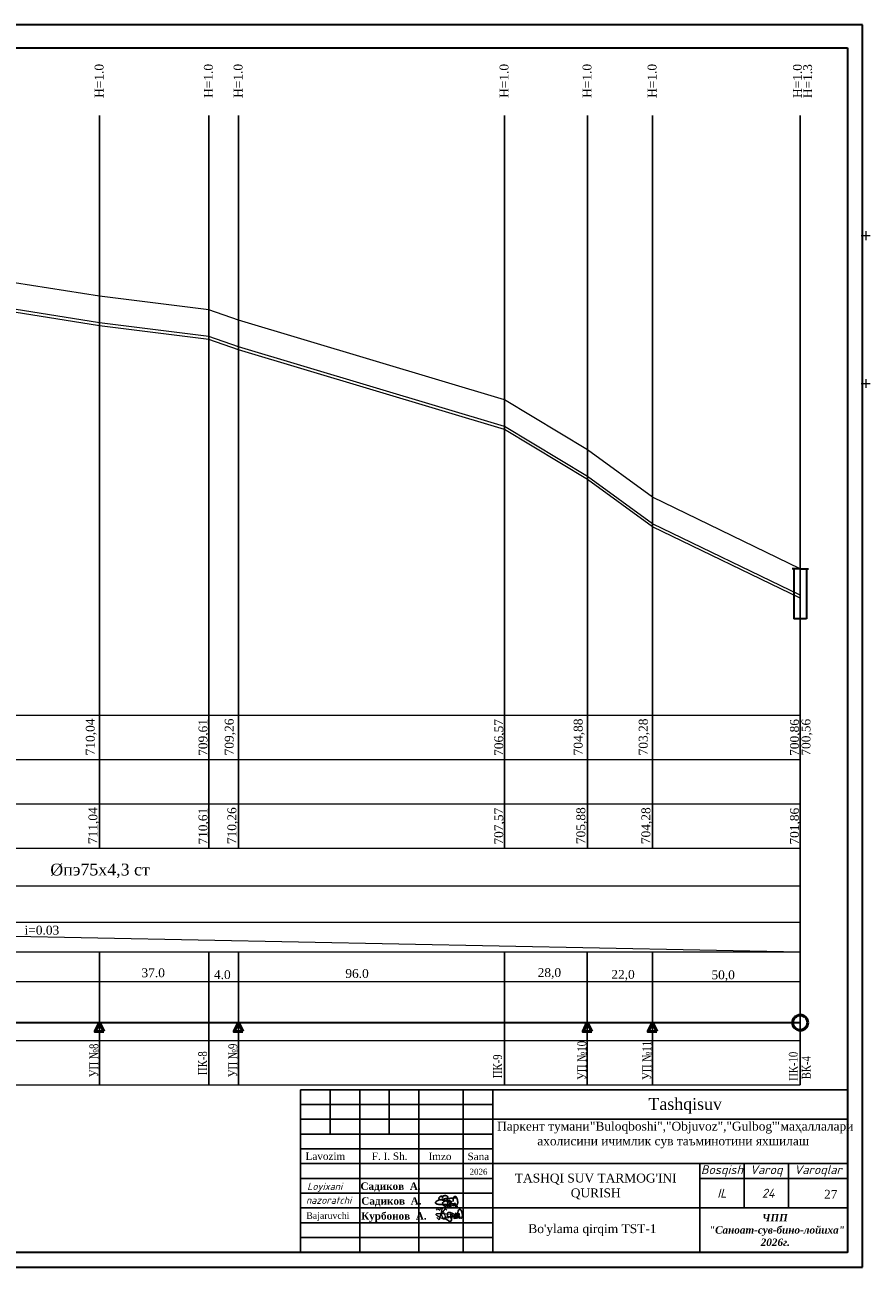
# Model space of a CAD drawing. Header units: millimetres. Extents: x 366033 to 446362, y 4247208 to 4265071.
# Tile 20 of 159: x 435739 to 436025, y 4249990 to 4250410. Entities that reach past the tile are written whole.
import ezdxf

# ---------------------------------------------------------------- set-up
doc = ezdxf.new("R2010")
doc.units = ezdxf.units.MM
for name, color, linetype in [('(002) Рамка', 7, 'Continuous'), ('(004) Точки рельефа', 7, 'Continuous'), ('RAMKA', 7, 'Continuous')]:
    doc.layers.add(name, color=color, linetype=linetype)
for name, color, linetype, lineweight in [('0002. ВК. ПГ. Уг. Пк. и задвижки', 250, 'Continuous', 50), ('план', 7, 'Continuous', 40), ('Текст ВК', 136, 'Continuous', 9)]:
    doc.layers.add(name, color=color, linetype=linetype, lineweight=lineweight)
doc.layers.add('GEODS_POINT_GRID#_B', color=7, linetype='Continuous', true_color=0x000000)
doc.styles.add('GOST 2.304', font='CS_Gost2304.shx')
doc.styles.add('SHRFT', font='TXT', dxfattribs={"width": 1.75})
doc.styles.get("Standard").update_dxf_attribs({"font": 'times.ttf'})
doc.styles.add('TIMES', font='times.ttf')
doc.styles.add('для таблиц', font='times.ttf', dxfattribs={"height": 3})
doc.linetypes.add('ВОДОПРОВОД-right', pattern='A,15,-4,["В1",Standard,S=3,R=0,X=-2,Y=-1.5],-4,20,[">",Standard,S=3,R=0,X=-1.5,Y=-1.5],0', length=43)

# ---------------------------------------------------------------- blocks, each defined once
blk = doc.blocks.new('CrossCoord_m1')
at = {"layer": 'GEODS_POINT_GRID#_B', "color": 3, "lineweight": 20, "true_color": 0x00ff00, "flags": 128}
for points in [[(-3, 0), (3, 0)], [(0, 3), (0, -3)]]:
    blk.add_lwpolyline(points, dxfattribs=at)

msp = doc.modelspace()

# ---------------------------------------------------------------- linework, layer by layer
at = {"layer": '(002) Рамка', "color": 0, "lineweight": 25, "elevation": -0.031}
for points in [[(435764.667, 4250131.696), (435764.667, 4250379.406)], [(435801.606, 4250131.696), (435801.606, 4250379.406)], [(435811.667, 4250131.696), (435811.667, 4250379.406)], [(435901.606, 4250131.696), (435901.606, 4250379.406)], [(435929.667, 4250131.696), (435929.667, 4250379.406)], [(435951.667, 4250131.696), (435951.667, 4250379.406)], [(436001.606, 4250131.696), (436001.606, 4250379.406)], [(435901.606, 4250131.696), (435901.606, 4250131.696)], [(436001.606, 4250051.696), (436001.606, 4250131.696)], [(435764.606, 4250051.696), (435764.606, 4250096.696)], [(435801.606, 4250051.696), (435801.606, 4250096.696)], [(435811.606, 4250051.696), (435811.606, 4250096.696)], [(435901.606, 4250051.696), (435901.606, 4250096.696)], [(435929.606, 4250051.696), (435929.606, 4250096.696)], [(435951.606, 4250051.696), (435951.606, 4250096.696)]]:
    msp.add_lwpolyline(points, dxfattribs=at)
at = {"color": 0, "lineweight": 0}
for p, q in [((435764.667, 4250318.327, -0.031), (435701.606, 4250328.327, -0.031)), ((435764.667, 4250309.327, -0.031), (435701.606, 4250319.327, -0.031)), ((435764.667, 4250308.327, -0.031), (435701.606, 4250318.327, -0.031)), ((435801.606, 4250313.727, -0.031), (435764.667, 4250318.327, -0.031)), ((435811.667, 4250310.227, -0.031), (435801.606, 4250313.727, -0.031)), ((435801.606, 4250304.727, -0.031), (435764.667, 4250309.327, -0.031)), ((435801.606, 4250303.727, -0.031), (435764.667, 4250308.327, -0.031)), ((435901.606, 4250283.327, -0.031), (435811.667, 4250310.227, -0.031)), ((435811.667, 4250301.227, -0.031), (435801.606, 4250304.727, -0.031)), ((435811.667, 4250300.227, -0.031), (435801.606, 4250303.727, -0.031)), ((435901.606, 4250274.327, -0.031), (435811.667, 4250301.227, -0.031)), ((435901.606, 4250273.327, -0.031), (435811.667, 4250300.227, -0.031)), ((435929.667, 4250266.427, -0.031), (435901.606, 4250283.327, -0.031)), ((435929.667, 4250257.427, -0.031), (435901.606, 4250274.327, -0.031)), ((435929.667, 4250256.427, -0.031), (435901.606, 4250273.327, -0.031)), ((435951.667, 4250250.427, -0.031), (435929.667, 4250266.427, -0.031)), ((435951.667, 4250241.427, -0.031), (435929.667, 4250257.427, -0.031)), ((435951.667, 4250240.427, -0.031), (435929.667, 4250256.427, -0.031)), ((436001.606, 4250226.227, -0.031), (435951.667, 4250250.427, -0.031)), ((436001.606, 4250217.227, -0.031), (435951.667, 4250241.427, -0.031)), ((436001.606, 4250216.227, -0.031), (435951.667, 4250240.427, -0.031)), ((435501.606, 4250106.696, -0.031), (436001.606, 4250096.696, -0.031))]:
    msp.add_line(p, q, dxfattribs=at)
at = {"color": 0, "lineweight": 30}
for p, q in [((436001.606, 4250226.227, -0.031), (435998.836, 4250226.227, -0.031)), ((435999.45, 4250226.227, -0.031), (435999.45, 4250209.227, -0.031)), ((436001.606, 4250226.227, -0.031), (436004.376, 4250226.227, -0.031)), ((436003.762, 4250226.227, -0.031), (436003.762, 4250211.227, -0.031)), ((436003.762, 4250226.227, -0.031), (436003.762, 4250209.227, -0.031)), ((436003.762, 4250209.227, -0.031), (435999.45, 4250209.227, -0.031))]:
    msp.add_line(p, q, dxfattribs=at)
at = {"color": 250, "lineweight": 25}
for p, q in [((435842.63, 4250050.085, -1016.547), (435842.63, 4250035.085, -1016.547)), ((435852.63, 4250050.085, -1016.547), (435852.63, 4249995.085, -1016.547)), ((435862.63, 4250050.085, -1016.547), (435862.63, 4250035.085, -1016.547)), ((435872.63, 4250050.085, -1016.547), (435872.63, 4249995.085, -1016.547)), ((435887.63, 4250050.085, -847.128), (435887.63, 4249995.085, -847.128)), ((435897.63, 4250050.085, -0.031), (435897.63, 4249995.085, -0.031)), ((435832.63, 4250045.085, -0.031), (435897.63, 4250045.085, -0.031)), ((435832.63, 4250040.085, -0.031), (436017.63, 4250040.085, -0.031)), ((435832.63, 4250040.085, -0.031), (435897.63, 4250040.085, -0.031)), ((435832.63, 4250035.085, -0.031), (435897.63, 4250035.085, -0.031)), ((435832.63, 4250030.085, -0.031), (435897.63, 4250030.085, -0.031)), ((435832.63, 4250025.085, -0.031), (436017.63, 4250025.085, -0.031)), ((435967.63, 4250025.085, -0.031), (435967.63, 4249995.085, -0.031)), ((435982.63, 4250025.085, -0.031), (435982.63, 4250010.085, -0.031)), ((435997.63, 4250010.085, -0.031), (435997.63, 4250025.085, -0.031)), ((435832.63, 4250020.085, -0.031), (435897.63, 4250020.085, -0.031)), ((436017.63, 4250020.085, -0.031), (435967.63, 4250020.085, -0.031)), ((436017.63, 4250020.085, -0.031), (435967.63, 4250020.085, -0.031)), ((435832.63, 4250015.085, -0.031), (435897.63, 4250015.085, -0.031)), ((435832.63, 4250010.085, -0.031), (436017.63, 4250010.085, -0.031)), ((435832.63, 4250005.085, -0.031), (435897.63, 4250005.085, -0.031)), ((435832.63, 4250000.085, -0.031), (435897.63, 4250000.085, -0.031))]:
    msp.add_line(p, q, dxfattribs=at)
at = {"color": 5, "lineweight": 25, "ltscale": 2}
for p, q in [((435878.298, 4250012.06, -0.031), (435878.278, 4250011.845, -0.031)), ((435878.298, 4250012.06, -0.031), (435878.278, 4250011.845, -0.031)), ((435878.278, 4250011.845, -0.031), (435878.313, 4250011.73, -0.031)), ((435878.278, 4250011.845, -0.031), (435878.313, 4250011.73, -0.031)), ((435878.343, 4250012.146, -0.031), (435878.298, 4250012.06, -0.031)), ((435878.343, 4250012.146, -0.031), (435878.298, 4250012.06, -0.031)), ((435878.313, 4250011.73, -0.031), (435878.368, 4250011.675, -0.031)), ((435878.313, 4250011.73, -0.031), (435878.368, 4250011.675, -0.031)), ((435878.524, 4250012.296, -0.031), (435878.343, 4250012.146, -0.031)), ((435878.524, 4250012.296, -0.031), (435878.343, 4250012.146, -0.031)), ((435878.368, 4250011.675, -0.031), (435878.488, 4250011.536, -0.031)), ((435878.368, 4250011.675, -0.031), (435878.488, 4250011.536, -0.031)), ((435878.488, 4250011.536, -0.031), (435878.638, 4250011.481, -0.031)), ((435878.488, 4250011.536, -0.031), (435878.638, 4250011.481, -0.031)), ((435878.838, 4250012.503, -0.031), (435878.524, 4250012.296, -0.031)), ((435878.838, 4250012.503, -0.031), (435878.524, 4250012.296, -0.031)), ((435878.638, 4250011.481, -0.031), (435878.798, 4250011.423, -0.031)), ((435878.638, 4250011.481, -0.031), (435878.798, 4250011.423, -0.031)), ((435878.798, 4250011.423, -0.031), (435878.953, 4250011.367, -0.031)), ((435878.798, 4250011.423, -0.031), (435878.953, 4250011.367, -0.031)), ((435879.101, 4250012.626, -0.031), (435878.838, 4250012.503, -0.031)), ((435879.101, 4250012.626, -0.031), (435878.838, 4250012.503, -0.031)), ((435878.953, 4250011.367, -0.031), (435879.087, 4250011.336, -0.031)), ((435878.953, 4250011.367, -0.031), (435879.087, 4250011.336, -0.031)), ((435879.087, 4250011.336, -0.031), (435879.342, 4250011.292, -0.031)), ((435879.087, 4250011.336, -0.031), (435879.342, 4250011.292, -0.031)), ((435879.292, 4250012.719, -0.031), (435879.101, 4250012.626, -0.031)), ((435879.292, 4250012.719, -0.031), (435879.101, 4250012.626, -0.031)), ((435879.539, 4250012.811, -0.031), (435879.292, 4250012.719, -0.031)), ((435879.539, 4250012.811, -0.031), (435879.292, 4250012.719, -0.031)), ((435879.342, 4250011.292, -0.031), (435879.528, 4250011.261, -0.031)), ((435879.342, 4250011.292, -0.031), (435879.528, 4250011.261, -0.031)), ((435879.528, 4250011.261, -0.031), (435879.967, 4250011.252, -0.031)), ((435879.528, 4250011.261, -0.031), (435879.967, 4250011.252, -0.031)), ((435879.847, 4250012.881, -0.031), (435879.539, 4250012.811, -0.031)), ((435879.847, 4250012.881, -0.031), (435879.539, 4250012.811, -0.031)), ((435880.2, 4250012.956, -0.031), (435879.847, 4250012.881, -0.031)), ((435880.2, 4250012.956, -0.031), (435879.847, 4250012.881, -0.031)), ((435879.967, 4250011.252, -0.031), (435880.237, 4250011.256, -0.031)), ((435879.967, 4250011.252, -0.031), (435880.237, 4250011.256, -0.031)), ((435880.403, 4250013.001, -0.031), (435880.2, 4250012.956, -0.031)), ((435880.403, 4250013.001, -0.031), (435880.2, 4250012.956, -0.031)), ((435880.237, 4250011.256, -0.031), (435880.7, 4250011.253, -0.031)), ((435880.237, 4250011.256, -0.031), (435880.7, 4250011.253, -0.031)), ((435880.703, 4250013.048, -0.031), (435880.403, 4250013.001, -0.031)), ((435880.703, 4250013.048, -0.031), (435880.403, 4250013.001, -0.031)), ((435880.7, 4250011.253, -0.031), (435881.21, 4250011.243, -0.031)), ((435880.7, 4250011.253, -0.031), (435881.21, 4250011.243, -0.031)), ((435881.035, 4250013.107, -0.031), (435880.703, 4250013.048, -0.031)), ((435881.035, 4250013.107, -0.031), (435880.703, 4250013.048, -0.031)), ((435881.255, 4250013.131, -0.031), (435881.035, 4250013.107, -0.031)), ((435881.255, 4250013.131, -0.031), (435881.035, 4250013.107, -0.031)), ((435881.21, 4250011.243, -0.031), (435881.598, 4250011.24, -0.031)), ((435881.21, 4250011.243, -0.031), (435881.598, 4250011.24, -0.031)), ((435881.542, 4250013.182, -0.031), (435881.255, 4250013.131, -0.031)), ((435881.542, 4250013.182, -0.031), (435881.255, 4250013.131, -0.031)), ((435881.929, 4250013.229, -0.031), (435881.542, 4250013.182, -0.031)), ((435881.929, 4250013.229, -0.031), (435881.542, 4250013.182, -0.031)), ((435881.598, 4250011.24, -0.031), (435882.26, 4250011.255, -0.031)), ((435881.598, 4250011.24, -0.031), (435882.26, 4250011.255, -0.031)), ((435882.171, 4250013.253, -0.031), (435881.929, 4250013.229, -0.031)), ((435882.171, 4250013.253, -0.031), (435881.929, 4250013.229, -0.031)), ((435882.499, 4250013.3, -0.031), (435882.171, 4250013.253, -0.031)), ((435882.499, 4250013.3, -0.031), (435882.171, 4250013.253, -0.031)), ((435882.26, 4250011.255, -0.031), (435882.754, 4250011.245, -0.031)), ((435882.26, 4250011.255, -0.031), (435882.754, 4250011.245, -0.031)), ((435882.727, 4250013.321, -0.031), (435882.499, 4250013.3, -0.031)), ((435882.727, 4250013.321, -0.031), (435882.499, 4250013.3, -0.031)), ((435883.093, 4250013.352, -0.031), (435882.727, 4250013.321, -0.031)), ((435883.093, 4250013.352, -0.031), (435882.727, 4250013.321, -0.031)), ((435882.754, 4250011.245, -0.031), (435883.233, 4250011.184, -0.031)), ((435882.754, 4250011.245, -0.031), (435883.233, 4250011.184, -0.031)), ((435882.932, 4250010.735, -0.031), (435882.961, 4250010.84, -0.031)), ((435882.932, 4250010.735, -0.031), (435882.961, 4250010.84, -0.031)), ((435882.955, 4250010.664, -0.031), (435882.932, 4250010.735, -0.031)), ((435882.955, 4250010.664, -0.031), (435882.932, 4250010.735, -0.031)), ((435882.999, 4250010.589, -0.031), (435882.955, 4250010.664, -0.031)), ((435882.999, 4250010.589, -0.031), (435882.955, 4250010.664, -0.031)), ((435882.961, 4250010.84, -0.031), (435882.979, 4250010.901, -0.031)), ((435882.961, 4250010.84, -0.031), (435882.979, 4250010.901, -0.031)), ((435882.979, 4250010.901, -0.031), (435883.012, 4250010.958, -0.031)), ((435882.979, 4250010.901, -0.031), (435883.012, 4250010.958, -0.031)), ((435883.058, 4250010.525, -0.031), (435882.999, 4250010.589, -0.031)), ((435883.058, 4250010.525, -0.031), (435882.999, 4250010.589, -0.031)), ((435883.012, 4250010.958, -0.031), (435883.058, 4250011.035, -0.031)), ((435883.012, 4250010.958, -0.031), (435883.058, 4250011.035, -0.031)), ((435883.058, 4250011.035, -0.031), (435883.124, 4250011.085, -0.031)), ((435883.058, 4250011.035, -0.031), (435883.124, 4250011.085, -0.031)), ((435883.099, 4250010.493, -0.031), (435883.058, 4250010.525, -0.031)), ((435883.099, 4250010.493, -0.031), (435883.058, 4250010.525, -0.031)), ((435883.425, 4250013.373, -0.031), (435883.093, 4250013.352, -0.031)), ((435883.425, 4250013.373, -0.031), (435883.093, 4250013.352, -0.031)), ((435883.168, 4250010.493, -0.031), (435883.099, 4250010.493, -0.031)), ((435883.168, 4250010.493, -0.031), (435883.099, 4250010.493, -0.031)), ((435883.124, 4250011.085, -0.031), (435883.184, 4250011.148, -0.031)), ((435883.124, 4250011.085, -0.031), (435883.184, 4250011.148, -0.031)), ((435883.272, 4250010.513, -0.031), (435883.168, 4250010.493, -0.031)), ((435883.272, 4250010.513, -0.031), (435883.168, 4250010.493, -0.031)), ((435883.184, 4250011.148, -0.031), (435883.289, 4250011.211, -0.031)), ((435883.184, 4250011.148, -0.031), (435883.289, 4250011.211, -0.031)), ((435883.188, 4250011.163, -0.031), (435883.289, 4250011.211, -0.031)), ((435883.188, 4250011.163, -0.031), (435883.289, 4250011.211, -0.031)), ((435883.345, 4250010.541, -0.031), (435883.272, 4250010.513, -0.031)), ((435883.345, 4250010.541, -0.031), (435883.272, 4250010.513, -0.031)), ((435883.289, 4250011.211, -0.031), (435883.461, 4250011.31, -0.031)), ((435883.289, 4250011.211, -0.031), (435883.461, 4250011.31, -0.031)), ((435883.289, 4250011.211, -0.031), (435883.405, 4250011.114, -0.031)), ((435883.289, 4250011.211, -0.031), (435883.405, 4250011.114, -0.031)), ((435883.414, 4250010.572, -0.031), (435883.345, 4250010.541, -0.031)), ((435883.414, 4250010.572, -0.031), (435883.345, 4250010.541, -0.031)), ((435883.405, 4250011.114, -0.031), (435883.465, 4250011.065, -0.031)), ((435883.405, 4250011.114, -0.031), (435883.465, 4250011.065, -0.031)), ((435883.496, 4250010.666, -0.031), (435883.414, 4250010.572, -0.031)), ((435883.496, 4250010.666, -0.031), (435883.414, 4250010.572, -0.031)), ((435883.702, 4250013.427, -0.031), (435883.425, 4250013.373, -0.031)), ((435883.702, 4250013.427, -0.031), (435883.425, 4250013.373, -0.031)), ((435883.461, 4250011.31, -0.031), (435883.588, 4250011.384, -0.031)), ((435883.461, 4250011.31, -0.031), (435883.588, 4250011.384, -0.031)), ((435883.465, 4250011.065, -0.031), (435883.496, 4250011.006, -0.031)), ((435883.465, 4250011.065, -0.031), (435883.496, 4250011.006, -0.031)), ((435883.496, 4250011.006, -0.031), (435883.535, 4250010.932, -0.031)), ((435883.496, 4250011.006, -0.031), (435883.535, 4250010.932, -0.031)), ((435883.53, 4250010.744, -0.031), (435883.496, 4250010.666, -0.031)), ((435883.53, 4250010.744, -0.031), (435883.496, 4250010.666, -0.031)), ((435883.556, 4250010.857, -0.031), (435883.53, 4250010.744, -0.031)), ((435883.556, 4250010.857, -0.031), (435883.53, 4250010.744, -0.031)), ((435883.535, 4250010.932, -0.031), (435883.556, 4250010.857, -0.031)), ((435883.535, 4250010.932, -0.031), (435883.556, 4250010.857, -0.031)), ((435883.588, 4250011.384, -0.031), (435883.74, 4250011.492, -0.031)), ((435883.588, 4250011.384, -0.031), (435883.74, 4250011.492, -0.031)), ((435883.936, 4250013.437, -0.031), (435883.702, 4250013.427, -0.031)), ((435883.936, 4250013.437, -0.031), (435883.702, 4250013.427, -0.031)), ((435883.74, 4250011.492, -0.031), (435883.851, 4250011.492, -0.031)), ((435883.74, 4250011.492, -0.031), (435883.851, 4250011.492, -0.031)), ((435883.851, 4250011.492, -0.031), (435884.196, 4250011.497, -0.031)), ((435883.851, 4250011.492, -0.031), (435884.196, 4250011.497, -0.031)), ((435884.122, 4250013.445, -0.031), (435883.936, 4250013.437, -0.031)), ((435884.122, 4250013.445, -0.031), (435883.936, 4250013.437, -0.031)), ((435884.091, 4250010.997, -0.031), (435884.229, 4250011.16, -0.031)), ((435884.091, 4250010.997, -0.031), (435884.229, 4250011.16, -0.031)), ((435884.091, 4250010.936, -0.031), (435884.091, 4250010.997, -0.031)), ((435884.091, 4250010.936, -0.031), (435884.091, 4250010.997, -0.031)), ((435884.125, 4250010.871, -0.031), (435884.091, 4250010.936, -0.031)), ((435884.125, 4250010.871, -0.031), (435884.091, 4250010.936, -0.031)), ((435884.479, 4250013.485, -0.031), (435884.122, 4250013.445, -0.031)), ((435884.479, 4250013.485, -0.031), (435884.122, 4250013.445, -0.031)), ((435884.149, 4250010.827, -0.031), (435884.125, 4250010.871, -0.031)), ((435884.149, 4250010.827, -0.031), (435884.125, 4250010.871, -0.031)), ((435884.206, 4250010.81, -0.031), (435884.149, 4250010.827, -0.031)), ((435884.206, 4250010.81, -0.031), (435884.149, 4250010.827, -0.031)), ((435884.196, 4250011.497, -0.031), (435884.258, 4250011.497, -0.031)), ((435884.196, 4250011.497, -0.031), (435884.258, 4250011.497, -0.031)), ((435884.28, 4250010.81, -0.031), (435884.206, 4250010.81, -0.031)), ((435884.28, 4250010.81, -0.031), (435884.206, 4250010.81, -0.031)), ((435884.229, 4250011.16, -0.031), (435884.299, 4250011.242, -0.031)), ((435884.229, 4250011.16, -0.031), (435884.299, 4250011.242, -0.031)), ((435884.258, 4250011.497, -0.031), (435884.46, 4250011.483, -0.031)), ((435884.258, 4250011.497, -0.031), (435884.46, 4250011.483, -0.031)), ((435884.397, 4250010.882, -0.031), (435884.28, 4250010.81, -0.031)), ((435884.397, 4250010.882, -0.031), (435884.28, 4250010.81, -0.031)), ((435884.299, 4250011.242, -0.031), (435884.507, 4250011.416, -0.031)), ((435884.299, 4250011.242, -0.031), (435884.507, 4250011.416, -0.031)), ((435884.56, 4250010.981, -0.031), (435884.397, 4250010.882, -0.031)), ((435884.56, 4250010.981, -0.031), (435884.397, 4250010.882, -0.031)), ((435884.459, 4250011.375, -0.031), (435884.531, 4250011.44, -0.031)), ((435884.459, 4250011.375, -0.031), (435884.531, 4250011.44, -0.031)), ((435884.46, 4250011.483, -0.031), (435884.632, 4250011.379, -0.031)), ((435884.46, 4250011.483, -0.031), (435884.632, 4250011.379, -0.031)), ((435884.704, 4250013.487, -0.031), (435884.479, 4250013.485, -0.031)), ((435884.704, 4250013.487, -0.031), (435884.479, 4250013.485, -0.031)), ((435884.531, 4250011.44, -0.031), (435884.575, 4250011.48, -0.031)), ((435884.531, 4250011.44, -0.031), (435884.575, 4250011.48, -0.031)), ((435884.657, 4250011.074, -0.031), (435884.56, 4250010.981, -0.031)), ((435884.657, 4250011.074, -0.031), (435884.56, 4250010.981, -0.031)), ((435884.575, 4250011.48, -0.031), (435884.66, 4250011.531, -0.031)), ((435884.575, 4250011.48, -0.031), (435884.66, 4250011.531, -0.031)), ((435884.632, 4250011.379, -0.031), (435884.702, 4250011.323, -0.031)), ((435884.632, 4250011.379, -0.031), (435884.702, 4250011.323, -0.031)), ((435884.71, 4250011.156, -0.031), (435884.657, 4250011.074, -0.031)), ((435884.71, 4250011.156, -0.031), (435884.657, 4250011.074, -0.031)), ((435884.66, 4250011.531, -0.031), (435884.714, 4250011.564, -0.031)), ((435884.66, 4250011.531, -0.031), (435884.714, 4250011.564, -0.031)), ((435884.702, 4250011.323, -0.031), (435884.733, 4250011.236, -0.031)), ((435884.702, 4250011.323, -0.031), (435884.733, 4250011.236, -0.031)), ((435885.093, 4250013.49, -0.031), (435884.704, 4250013.487, -0.031)), ((435885.093, 4250013.49, -0.031), (435884.704, 4250013.487, -0.031)), ((435884.733, 4250011.236, -0.031), (435884.71, 4250011.156, -0.031)), ((435884.733, 4250011.236, -0.031), (435884.71, 4250011.156, -0.031)), ((435884.714, 4250011.564, -0.031), (435884.771, 4250011.583, -0.031)), ((435884.714, 4250011.564, -0.031), (435884.771, 4250011.583, -0.031)), ((435884.771, 4250011.583, -0.031), (435884.812, 4250011.597, -0.031)), ((435884.771, 4250011.583, -0.031), (435884.812, 4250011.597, -0.031)), ((435884.812, 4250011.597, -0.031), (435884.866, 4250011.597, -0.031)), ((435884.812, 4250011.597, -0.031), (435884.866, 4250011.597, -0.031)), ((435884.866, 4250011.597, -0.031), (435884.911, 4250011.582, -0.031)), ((435884.866, 4250011.597, -0.031), (435884.911, 4250011.582, -0.031)), ((435884.911, 4250011.582, -0.031), (435884.966, 4250011.55, -0.031)), ((435884.911, 4250011.582, -0.031), (435884.966, 4250011.55, -0.031)), ((435884.999, 4250010.38, -0.031), (435884.942, 4250010.424, -0.031)), ((435884.966, 4250011.55, -0.031), (435885.002, 4250011.529, -0.031)), ((435884.966, 4250011.55, -0.031), (435885.002, 4250011.529, -0.031)), ((435885.096, 4250010.38, -0.031), (435884.999, 4250010.38, -0.031)), ((435885.002, 4250011.529, -0.031), (435885.028, 4250011.491, -0.031)), ((435885.002, 4250011.529, -0.031), (435885.028, 4250011.491, -0.031)), ((435885.037, 4250011.049, -0.031), (435885.004, 4250010.919, -0.031)), ((435885.037, 4250011.049, -0.031), (435885.004, 4250010.919, -0.031)), ((435885.004, 4250010.919, -0.031), (435885.004, 4250010.828, -0.031)), ((435885.004, 4250010.919, -0.031), (435885.004, 4250010.828, -0.031)), ((435885.004, 4250010.828, -0.031), (435885.03, 4250010.736, -0.031)), ((435885.004, 4250010.828, -0.031), (435885.03, 4250010.736, -0.031)), ((435885.028, 4250011.491, -0.031), (435885.051, 4250011.454, -0.031)), ((435885.028, 4250011.491, -0.031), (435885.051, 4250011.454, -0.031)), ((435885.03, 4250010.736, -0.031), (435885.078, 4250010.643, -0.031)), ((435885.03, 4250010.736, -0.031), (435885.078, 4250010.643, -0.031)), ((435885.066, 4250011.163, -0.031), (435885.037, 4250011.049, -0.031)), ((435885.066, 4250011.163, -0.031), (435885.037, 4250011.049, -0.031)), ((435885.051, 4250011.454, -0.031), (435885.068, 4250011.427, -0.031)), ((435885.051, 4250011.454, -0.031), (435885.068, 4250011.427, -0.031)), ((435885.089, 4250011.355, -0.031), (435885.066, 4250011.262, -0.031)), ((435885.089, 4250011.355, -0.031), (435885.066, 4250011.262, -0.031)), ((435885.066, 4250011.262, -0.031), (435885.066, 4250011.163, -0.031)), ((435885.066, 4250011.262, -0.031), (435885.066, 4250011.163, -0.031)), ((435885.068, 4250011.427, -0.031), (435885.089, 4250011.355, -0.031)), ((435885.068, 4250011.427, -0.031), (435885.089, 4250011.355, -0.031)), ((435885.078, 4250010.643, -0.031), (435885.123, 4250010.611, -0.031)), ((435885.078, 4250010.643, -0.031), (435885.123, 4250010.611, -0.031)), ((435885.244, 4250013.49, -0.031), (435885.093, 4250013.49, -0.031)), ((435885.244, 4250013.49, -0.031), (435885.093, 4250013.49, -0.031)), ((435885.239, 4250010.407, -0.031), (435885.096, 4250010.38, -0.031)), ((435885.123, 4250010.611, -0.031), (435885.202, 4250010.58, -0.031)), ((435885.123, 4250010.611, -0.031), (435885.202, 4250010.58, -0.031)), ((435885.202, 4250010.58, -0.031), (435885.275, 4250010.552, -0.031)), ((435885.202, 4250010.58, -0.031), (435885.275, 4250010.552, -0.031)), ((435885.341, 4250010.446, -0.031), (435885.239, 4250010.407, -0.031)), ((435885.483, 4250013.476, -0.031), (435885.244, 4250013.49, -0.031)), ((435885.483, 4250013.476, -0.031), (435885.244, 4250013.49, -0.031)), ((435885.275, 4250010.552, -0.031), (435885.414, 4250010.552, -0.031)), ((435885.275, 4250010.552, -0.031), (435885.414, 4250010.552, -0.031)), ((435885.414, 4250010.552, -0.031), (435885.505, 4250010.57, -0.031)), ((435885.414, 4250010.552, -0.031), (435885.505, 4250010.57, -0.031)), ((435885.505, 4250010.57, -0.031), (435885.599, 4250010.58, -0.031)), ((435885.505, 4250010.57, -0.031), (435885.599, 4250010.58, -0.031)), ((435885.599, 4250010.58, -0.031), (435885.815, 4250010.611, -0.031)), ((435885.599, 4250010.58, -0.031), (435885.815, 4250010.611, -0.031))]:
    msp.add_line(p, q, dxfattribs=at)
at = {"color": 5, "linetype": 'ВОДОПРОВОД-right', "lineweight": 30, "elevation": -0.031}
msp.add_lwpolyline([(435501.6, 4250072.748), (436001.606, 4250072.748)], dxfattribs=at)
at = {"color": 250, "lineweight": 25, "elevation": -0.031}
msp.add_lwpolyline([(435832.63, 4250050.085), (436017.63, 4250050.085), (436017.63, 4249995.085), (435832.63, 4249995.085)], close=True, dxfattribs=at)
at = {"color": 5, "lineweight": 25, "ltscale": 2, "elevation": -0.031}
for points in [[(435881.617, 4250013.289), (435881.911, 4250013.287), (435882.036, 4250013.346), (435882.154, 4250013.434), (435882.237, 4250013.493), (435882.327, 4250013.577), (435882.379, 4250013.625), (435882.436, 4250013.707), (435882.431, 4250013.782), (435882.406, 4250013.903), (435882.386, 4250013.942), (435882.298, 4250014.026), (435882.188, 4250014.105), (435882.062, 4250014.164), (435881.901, 4250014.212), (435881.661, 4250014.26), (435881.465, 4250014.26), (435881.234, 4250014.245), (435881.044, 4250014.217), (435880.874, 4250014.178), (435880.673, 4250013.611), (435880.437, 4250014.108), (435880.221, 4250014.036), (435880.007, 4250013.96), (435879.788, 4250013.833), (435879.616, 4250013.722), (435879.508, 4250013.629), (435879.438, 4250013.477), (435879.426, 4250013.385), (435879.467, 4250013.232), (435879.579, 4250013.041), (435879.636, 4250012.978), (435879.736, 4250012.912), (435879.878, 4250012.861), (435880.075, 4250012.811), (435880.51, 4250012.755), (435880.765, 4250012.724), (435880.892, 4250012.709), (435881.209, 4250013.145), (435881.301, 4250013.117), (435881.085, 4250012.632)], [(435881.617, 4250013.289), (435881.911, 4250013.287), (435882.036, 4250013.346), (435882.154, 4250013.434), (435882.237, 4250013.493), (435882.327, 4250013.577), (435882.379, 4250013.625), (435882.436, 4250013.707), (435882.431, 4250013.782), (435882.406, 4250013.903), (435882.386, 4250013.942), (435882.298, 4250014.026), (435882.188, 4250014.105), (435882.062, 4250014.164), (435881.901, 4250014.212), (435881.661, 4250014.26), (435881.465, 4250014.26), (435881.234, 4250014.245), (435881.044, 4250014.217), (435880.874, 4250014.178), (435880.673, 4250013.611), (435880.437, 4250014.108), (435880.221, 4250014.036), (435880.007, 4250013.96), (435879.788, 4250013.833), (435879.616, 4250013.722), (435879.508, 4250013.629), (435879.438, 4250013.477), (435879.426, 4250013.385), (435879.467, 4250013.232), (435879.579, 4250013.041), (435879.636, 4250012.978), (435879.736, 4250012.912), (435879.878, 4250012.861), (435880.075, 4250012.811), (435880.51, 4250012.755), (435880.765, 4250012.724), (435880.892, 4250012.709), (435881.209, 4250013.145), (435881.301, 4250013.117), (435881.085, 4250012.632)], [(435884.828, 4250011.839), (435884.826, 4250011.546), (435884.885, 4250011.421), (435884.973, 4250011.303), (435885.032, 4250011.219), (435885.116, 4250011.129), (435885.164, 4250011.077), (435885.246, 4250011.02), (435885.321, 4250011.025), (435885.442, 4250011.05), (435885.481, 4250011.07), (435885.565, 4250011.158), (435885.644, 4250011.268), (435885.703, 4250011.395), (435885.75, 4250011.555), (435885.799, 4250011.795), (435885.799, 4250011.991), (435885.784, 4250012.222), (435885.756, 4250012.412), (435885.717, 4250012.582), (435885.687, 4250012.843), (435885.647, 4250013.019), (435885.575, 4250013.235), (435885.499, 4250013.449), (435885.372, 4250013.669), (435885.261, 4250013.84), (435885.168, 4250013.949), (435885.016, 4250014.018), (435884.924, 4250014.03), (435884.771, 4250013.989), (435884.58, 4250013.878), (435884.517, 4250013.82), (435884.451, 4250013.72), (435884.4, 4250013.578), (435884.35, 4250013.381), (435884.294, 4250012.946), (435884.263, 4250012.691), (435884.248, 4250012.564), (435884.229, 4250012.498), (435884.2, 4250012.405), (435884.171, 4250012.371)], [(435882.086, 4250013.383), (435882.346, 4250013.29), (435882.143, 4250012.949), (435882.346, 4250012.787), (435882.351, 4250012.41), (435882.414, 4250012.073), (435882.486, 4250011.694), (435882.483, 4250011.252), (435882.483, 4250010.905), (435882.427, 4250010.623), (435882.35, 4250010.508), (435882.265, 4250010.415), (435882.178, 4250010.386), (435882.099, 4250010.384), (435881.975, 4250010.414), (435881.721, 4250010.519), (435881.514, 4250010.635), (435881.229, 4250010.821), (435881.051, 4250010.937), (435880.721, 4250011.128), (435880.311, 4250011.302)], [(435882.841, 4250011.644), (435883.134, 4250011.642), (435883.259, 4250011.7), (435883.377, 4250011.788), (435883.46, 4250011.847), (435883.551, 4250011.932), (435883.603, 4250011.98), (435883.659, 4250012.062), (435883.655, 4250012.137), (435883.63, 4250012.258), (435883.61, 4250012.297), (435883.522, 4250012.38), (435882.87, 4250012.143), (435882.743, 4250012.202), (435883.125, 4250012.566), (435882.885, 4250012.614), (435882.689, 4250012.614), (435882.458, 4250012.6), (435882.268, 4250012.572), (435882.098, 4250012.258), (435881.837, 4250012.503), (435881.661, 4250012.463), (435881.445, 4250012.39), (435881.231, 4250012.314), (435881.011, 4250012.188), (435880.84, 4250012.077), (435880.731, 4250011.984), (435880.662, 4250011.832), (435880.65, 4250011.74), (435880.691, 4250011.587), (435880.802, 4250011.395), (435880.86, 4250011.332), (435880.96, 4250011.267), (435881.102, 4250011.216), (435881.299, 4250011.166), (435881.734, 4250011.11), (435881.989, 4250011.079), (435882.116, 4250011.064), (435882.182, 4250011.044), (435882.275, 4250011.015), (435882.309, 4250010.986)], [(435882.841, 4250011.644), (435883.134, 4250011.642), (435883.259, 4250011.7), (435883.377, 4250011.788), (435883.46, 4250011.847), (435883.551, 4250011.932), (435883.603, 4250011.98), (435883.659, 4250012.062), (435883.655, 4250012.137), (435883.63, 4250012.258), (435883.61, 4250012.297), (435883.522, 4250012.38), (435882.87, 4250012.143), (435882.743, 4250012.202), (435883.125, 4250012.566), (435882.885, 4250012.614), (435882.689, 4250012.614), (435882.458, 4250012.6), (435882.268, 4250012.572), (435882.098, 4250012.258), (435881.837, 4250012.503), (435881.661, 4250012.463), (435881.445, 4250012.39), (435881.231, 4250012.314), (435881.011, 4250012.188), (435880.84, 4250012.077), (435880.731, 4250011.984), (435880.662, 4250011.832), (435880.65, 4250011.74), (435880.691, 4250011.587), (435880.802, 4250011.395), (435880.86, 4250011.332), (435880.96, 4250011.267), (435881.102, 4250011.216), (435881.299, 4250011.166), (435881.734, 4250011.11), (435881.989, 4250011.079), (435882.116, 4250011.064), (435882.182, 4250011.044), (435882.275, 4250011.015), (435882.309, 4250010.986)], [(435883.242, 4250008.508), (435883.502, 4250008.415), (435883.299, 4250008.074), (435883.502, 4250007.912), (435883.507, 4250007.535), (435883.571, 4250007.198), (435883.642, 4250006.819), (435883.639, 4250006.377), (435883.639, 4250006.03), (435883.584, 4250005.749), (435883.506, 4250005.633), (435883.421, 4250005.54), (435883.334, 4250005.511), (435883.256, 4250005.509), (435883.132, 4250005.539), (435882.877, 4250005.644), (435882.67, 4250005.761), (435882.385, 4250005.946), (435882.208, 4250006.062), (435881.878, 4250006.253), (435881.468, 4250006.427)], [(435886.406, 4250007.455), (435886.403, 4250007.161), (435886.462, 4250007.036), (435886.55, 4250006.918), (435886.609, 4250006.835), (435886.693, 4250006.744), (435886.742, 4250006.693), (435886.824, 4250006.636), (435886.899, 4250006.64), (435887.019, 4250006.665), (435887.059, 4250006.685), (435887.142, 4250006.773), (435887.221, 4250006.883), (435887.281, 4250007.01), (435887.328, 4250007.17), (435887.376, 4250007.411), (435887.376, 4250007.606), (435887.361, 4250007.837), (435887.333, 4250008.027), (435887.294, 4250008.197), (435887.264, 4250008.459), (435887.225, 4250008.634), (435887.152, 4250008.85), (435887.076, 4250009.064), (435886.949, 4250009.284), (435886.839, 4250009.455), (435886.745, 4250009.564), (435886.593, 4250009.633), (435886.502, 4250009.646), (435886.348, 4250009.604), (435886.157, 4250009.493), (435886.094, 4250009.435), (435886.028, 4250009.335), (435885.978, 4250009.194), (435885.927, 4250008.996), (435885.871, 4250008.561), (435885.841, 4250008.306), (435885.825, 4250008.179), (435885.806, 4250008.113), (435885.777, 4250008.02), (435885.748, 4250007.986)]]:
    msp.add_lwpolyline(points, dxfattribs=at)
at = {"color": 5, "lineweight": 5, "elevation": -0.031}
for points in [[(435878.647, 4250009.334), (435878.925, 4250009.82), (435879.713, 4250009.369), (435879.999, 4250009.868), (435880.547, 4250009.868), (435879.504, 4250006.046), (435878.763, 4250006.856)], [(435880.026, 4250007.957), (435881.683, 4250009.797), (435882.129, 4250009.395)], [(435880.026, 4250007.957), (435880.872, 4250006.485), (435881.522, 4250006.859)]]:
    msp.add_lwpolyline(points, dxfattribs=at)
at = {"color": 1, "lineweight": 50}
msp.add_circle((436001.606, 4250072.748, -0.031), 2.554, dxfattribs=at)
at = {"color": 5, "lineweight": 5}
for points in [[(435880.854, 4250008.877, -0.031), (435881.568, 4250006.299, -0.031), (435878.548, 4250007.789, -0.031), (435882.863, 4250007.994, -0.031)], [(435881.522, 4250006.859, -0.031), (435882.823, 4250007.193, -0.031), (435882.272, 4250006.719, -0.031), (435884.077, 4250007.484, -0.031), (435883.435, 4250006.567, -0.031), (435883.802, 4250008.034, -0.031), (435884.643, 4250006.475, -0.031), (435884.811, 4250008.095, -0.031), (435885.025, 4250006.46, -0.031), (435884.827, 4250007.132, -0.031), (435886.05, 4250008.34, -0.031), (435885.454, 4250007.102, -0.031), (435886.02, 4250006.964, -0.031), (435885.056, 4250008.355, -0.031), (435885.469, 4250006.658, -0.031), (435886.356, 4250008.095, -0.031), (435885.668, 4250007.438, -0.031), (435886.402, 4250006.628, -0.031), (435882.288, 4250008.37, -0.031), (435882.257, 4250007.545, -0.031), (435883.756, 4250007.224, -0.031)]]:
    msp.add_spline(points, degree=3, dxfattribs=at)
at = {"layer": '0002. ВК. ПГ. Уг. Пк. и задвижки', "color": 1, "lineweight": 50, "elevation": -0.031}
for points in [[(435766.167, 4250069.748), (435763.167, 4250069.748), (435764.606, 4250072.748), (435766.167, 4250069.748)], [(435813.167, 4250069.748), (435810.167, 4250069.748), (435811.606, 4250072.748), (435813.167, 4250069.748)], [(435931.167, 4250069.748), (435928.167, 4250069.748), (435929.606, 4250072.748), (435931.167, 4250069.748)], [(435953.167, 4250069.748), (435950.167, 4250069.748), (435951.606, 4250072.748), (435953.167, 4250069.748)]]:
    msp.add_lwpolyline(points, dxfattribs=at)
at = {"layer": 'RAMKA', "color": 1, "lineweight": 30}
for p, q in [((436022.63, 4250410.085, -0.031), (435436.805, 4250410.085, -0.031)), ((435456.805, 4250402.323, -0.031), (436017.63, 4250402.323, -0.031)), ((436017.63, 4249995.085, -0.031), (435456.805, 4249995.085, -0.031)), ((435436.805, 4249990.085, -0.031), (436022.63, 4249990.085, -0.031))]:
    msp.add_line(p, q, dxfattribs=at)
at = {"layer": 'RAMKA', "color": 6, "lineweight": 30}
for p, q in [((436022.63, 4249990.085, -0.031), (436022.63, 4250410.085, -0.031)), ((436017.63, 4250402.323, -0.031), (436017.63, 4249995.085, -0.031))]:
    msp.add_line(p, q, dxfattribs=at)
at = {"layer": 'Текст ВК'}
for p, q in [((435490.598, 4250176.696, -0.031), (436001.606, 4250176.696, -0.031)), ((435501.606, 4250161.696, -0.031), (436001.606, 4250161.696, -0.031)), ((435501.606, 4250146.696, -0.031), (436001.606, 4250146.696, -0.031)), ((435501.606, 4250131.696, -0.031), (436001.606, 4250131.696, -0.031)), ((435501.606, 4250119.025, -0.031), (436001.606, 4250119.025, -0.031)), ((435501.606, 4250106.696, -0.031), (436001.606, 4250106.696, -0.031)), ((435501.606, 4250096.696, -0.031), (436001.606, 4250096.696, -0.031)), ((435501.606, 4250086.696, -0.031), (436001.606, 4250086.696, -0.031)), ((435501.606, 4250066.696, -0.031), (436001.606, 4250066.696, -0.031)), ((435501.606, 4250051.696, -0.031), (436001.606, 4250051.696, -0.031))]:
    msp.add_line(p, q, dxfattribs=at)

# ---------------------------------------------------------------- block references
at = {"layer": 'GEODS_POINT_GRID#_B', "color": 3, "true_color": 0x00ff00, "xscale": 0.5, "yscale": 0.5, "zscale": 0.5}
for p in [(436023.752, 4250338.813, -0.031), (436023.752, 4250288.813, -0.031)]:
    msp.add_blockref('CrossCoord_m1', p, dxfattribs=at)

# ---------------------------------------------------------------- texts
at = {"layer": '(004) Точки рельефа', "color": 7, "char_height": 3, "attachment_point": 5, "style": 'для таблиц'}
for s, insert in [('\\A1;37.0', (435782.807, 4250089.568, -0.031)), ('\\A1;4.0', (435806.174, 4250088.959, -0.031)), ('\\A1;96.0', (435851.736, 4250089.331, -0.031)), ('\\A1;28,0', (435916.776, 4250089.333, -0.031)), ('\\A1;22,0', (435941.678, 4250088.71, -0.031)), ('\\A1;50,0', (435975.542, 4250088.577, -0.031))]:
    msp.add_mtext(s, dxfattribs=dict(at, insert=insert))
at = {"color": 5, "char_height": 3, "attachment_point": 2}
for s, insert, width, rotation in [('{\\C0;H=1.0}', (435763.005, 4250391.132, -0.031), 11.11185, 89.99547), ('{\\C0;H=1.0}', (435799.944, 4250391.132, -0.031), 11.11185, 89.99547), ('{\\C0;H=1.0}', (435810.005, 4250391.132, -0.031), 11.11185, 89.99547), ('{\\C0;H=1.0}', (435899.944, 4250391.132, -0.031), 11.11185, 89.99547), ('{\\C0;H=1.0}', (435928.005, 4250391.132, -0.031), 11.11185, 89.99547), ('{\\C0;H=1.0}', (435950.005, 4250391.132, -0.031), 11.11185, 89.99547), ('{\\C0;H=1.0}', (435999.155, 4250391.096, -0.031), 11.11185, 89.99547), ('{\\C0;H=1.3}', (436002.599, 4250391.055, -0.031), 11.11185, 89.99547), ('{\\C0;710,61}', (435798.146, 4250139.166, -0.031), 11.11185, 90), ('{\\C0;707,57}', (435898.146, 4250139.166, -0.031), 11.11185, 90), ('{\\C0;701,86}', (435998.146, 4250139.166, -0.031), 11.11185, 90), ('{\\W0.8;\\C7;УП №8}', (435761.239, 4250059.981, -4720.876), 14.61436, 90), ('{\\W0.8;\\C7;УП №9}', (435808.239, 4250059.981, -4720.876), 14.61436, 90), ('{\\W0.8;\\C7;УП №10}', (435926.239, 4250059.981, -4720.876), 14.61436, 90), ('{\\W0.8;\\C7;УП №11}', (435948.239, 4250059.981, -4720.876), 14.61436, 90), ('{\\W0.8;\\C7;ПК-8}', (435797.993, 4250059.053, -4720.876), 14.61436, 90), ('{\\W0.8;\\C7;ПК-9}', (435897.753, 4250057.981, -4720.876), 14.61436, 90), ('{\\W0.8;\\C7;ПК-10}', (435997.753, 4250057.981, -4720.876), 14.61436, 90), ('{\\W0.8;\\C7;ВК-4}', (436002.145, 4250057.511, -4720.876), 14.61436, 90)]:
    msp.add_mtext(s, dxfattribs=dict(at, insert=insert, width=width, rotation=rotation))
at = {"color": 0, "char_height": 3, "width": 11.11185, "attachment_point": 2, "rotation": 90}
for s, insert in [('710,04', (435760.005, 4250169.333, -0.031)), ('709,26', (435807.005, 4250169.333, -0.031)), ('704,88', (435925.005, 4250169.333, -0.031)), ('703,28', (435947.005, 4250169.333, -0.031)), ('711,04', (435760.913, 4250139.333, -0.031)), ('710,26', (435807.913, 4250139.333, -0.031)), ('705,88', (435925.913, 4250139.333, -0.031)), ('704,28', (435947.913, 4250139.333, -0.031))]:
    msp.add_mtext(s, dxfattribs=dict(at, insert=insert))
at = {"color": 184, "char_height": 3, "width": 11.11185, "attachment_point": 2, "rotation": 90}
for s, insert in [('{\\C0;709,61}', (435798.146, 4250169.166, -0.031)), ('{\\C0;706,57}', (435898.146, 4250169.166, -0.031)), ('{\\C0;700,86}', (435998.146, 4250169.166, -0.031)), ('{\\C0;700,56}', (436002.052, 4250169.234, -0.031))]:
    msp.add_mtext(s, dxfattribs=dict(at, insert=insert))
at = {"ltscale": 0.5, "attachment_point": 1}
for s, insert, char_height, width in [('{\\fSylfaen|b0|i0|c204|p18;  %%Cпэ75х4,3 ст  \\fTimes New Roman|b1|i1|c204|p18;\\C0; \\fTimes New Roman|b0|i0|c204|p18; }', (435744.989, 4250126.504), 4, 177.43447), ('{\\fSylfaen|b0|i0|c0|p18;i=\\fSylfaen|b0|i0|c204|p18;0.03}', (435739.294, 4250105.516, -0.031), 3, 33.54214)]:
    msp.add_mtext(s, dxfattribs=dict(at, insert=insert, char_height=char_height, width=width))
for s, insert, char_height, width, attachment_point in [('\\pi-40.048;Tashqisuv', (435990.33, 4250047.268, -0.031), 4, 4.20261, 1), ('{\\fTimes New Roman|b0|i0|c204|p18;2026}', (435889.794, 4250023.348, -0.031), 2, 10.68651, 1), ('{\\fISOCPEUR|b0|i1|c204|p34;Bosqish}', (435975.13, 4250022.585, -0.031), 3, 15, 5), ('{\\fISOCPEUR|b0|i1|c204|p34;Va\\fISOCPEUR|b0|i1|c0|p34;roq}', (435990.13, 4250022.585, -0.031), 3, 15, 5), ('{\\fISOCPEUR|b0|i1|c204|p34;Va\\fISOCPEUR|b0|i1|c0|p34;roq\\fISOCPEUR|b0|i1|c204|p34;lar}', (436007.63, 4250022.585, -0.031), 3, 37.25162, 5), ('{\\fISOCPEUR|b0|i1|c204|p34;IL}', (435975.13, 4250015.085, -0.031), 3, 15, 5), ('{\\fISOCPEUR|b0|i1|c204|p34;24}', (435990.787, 4250015.085, -0.031), 3, 15, 5)]:
    msp.add_mtext(s, dxfattribs=dict(insert=insert, char_height=char_height, width=width, attachment_point=attachment_point))
at = {"color": 0, "lineweight": 5, "insert": (435899.084, 4250039.257, -0.031), "char_height": 3, "width": 154.9538, "attachment_point": 1}
msp.add_mtext('Паркент тумани                                                         маҳаллалари \\P            ахолисини ичимлик сув таъминотини яхшилаш', dxfattribs=at)
at = {"color": 0, "lineweight": 0, "insert": (435930.495, 4250039.233, -0.031), "char_height": 3, "width": 67.69207, "attachment_point": 1}
msp.add_mtext('"Buloqboshi","Objuvoz","Gulbog\'"', dxfattribs=at)
at = {"lineweight": 25, "ltscale": 100, "attachment_point": 1, "style": 'GOST 2.304'}
for s, insert, char_height, width in [('{\\fTimes New Roman|b0|i0|c204|p18;Lavozim}', (435834.319, 4250028.855, -0.031), 2.5, 7.14649), ('{\\fTimes New Roman|b0|i0|c204|p18;F. I. Sh.}', (435856.73, 4250028.839, -0.031), 2.5, 13.23723), ('{\\fTimes New Roman|b0|i0|c204|p18;Imzo}', (435875.922, 4250028.8, -0.031), 2.5, 12.27251), ('{\\fTimes New Roman|b0|i0|c204|p18;Bajaruvchi}', (435834.569, 4250008.606, 1016.485), 2.2, 8.90888)]:
    msp.add_mtext(s, dxfattribs=dict(at, insert=insert, char_height=char_height, width=width))
at = {"color": 250, "lineweight": 25, "ltscale": 100, "insert": (435889.082, 4250028.773, -0.031), "char_height": 2.5, "width": 8.14319, "attachment_point": 1, "style": 'GOST 2.304'}
msp.add_mtext('{\\fTimes New Roman|b0|i0|c204|p18;Sana}', dxfattribs=at)
at = {"color": 7, "char_height": 0.16239, "width": 16.23922, "attachment_point": 5, "style": 'SHRFT'}
for s, insert in [('{\\fISOCPEUR|b0|i1|c0|p34;\\H15x;Loyixani} ', (435840.819, 4250017.025, -0.031)), ('{\\fISOCPEUR|b0|i1|c204|p34;\\H15x;nazoratchi}', (435842.153, 4250012.706, -0.031))]:
    msp.add_mtext(s, dxfattribs=dict(at, insert=insert))
at = {"color": 0, "char_height": 2.5, "attachment_point": 1}
for s, insert in [('{\\fTimes New Roman|b1|i0|c204|p18;Садиков  А.}', (435852.88, 4250018.721, -0.031)), ('{\\fTimes New Roman|b1|i0|c204|p18;Садиков  А.}', (435853.169, 4250013.725, -0.031)), ('{\\fTimes New Roman|b1|i0|c204|p18;Курбонов  А.}', (435853.111, 4250008.661, -0.031))]:
    msp.add_mtext(s, dxfattribs=dict(at, insert=insert))
at = {"color": 5, "insert": (435932.444, 4250017.33, -0.031), "char_height": 3, "width": 64.16731, "attachment_point": 5}
msp.add_mtext("{\\fTimes New Roman|b0|i0|c204|p18;\\C7;TASHQI SUV TARMOG'INI\\PQURISH}", dxfattribs=at)
at = {"color": 0, "insert": (436009.647, 4250016.223, -0.031), "char_height": 3.0064, "width": 1.92475, "attachment_point": 1, "style": 'TIMES'}
msp.add_mtext('27', dxfattribs=at)
at = {"color": 0, "ltscale": 0.1, "insert": (435987.991, 4250008.088, -0.031), "char_height": 2.5, "attachment_point": 1}
msp.add_mtext_dynamic_manual_height_columns('\\pi0.71954;{\\fTimes New Roman|b1|i1|c204|p18;ЧПП\\P\\pi-17.28155;"Cаноат-сув-бино-лойиха"\\P\\pi0.24549;2026г.}', width=9.80425, gutter_width=12.5, heights=[0], dxfattribs=at)
at = {"layer": 'план', "color": 0, "lineweight": 20, "insert": (435909.655, 4250004.594, 0.489), "char_height": 3, "width": 48.58877, "attachment_point": 1}
msp.add_mtext("{\\fTimes New Roman|b0|i0|c204|p18;Bo'ylama qirqim TST-1 }", dxfattribs=at)

doc.saveas('drawing.dxf')
